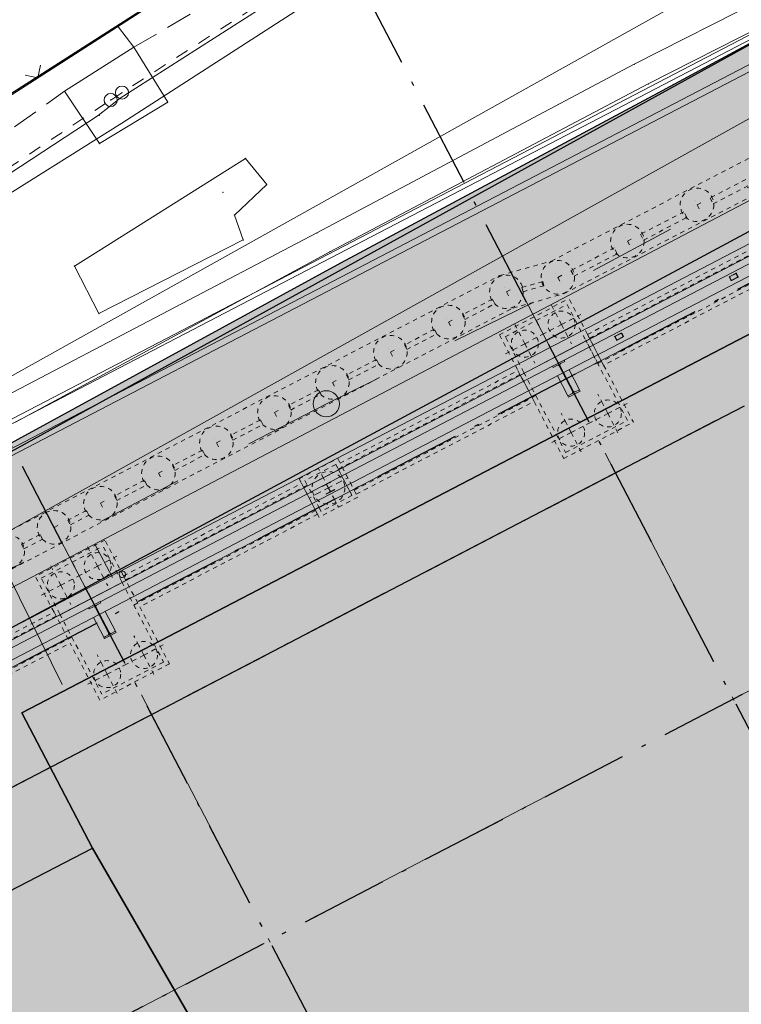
# Model space of a CAD drawing. Header units: metres. Extents: x -535942 to -530626, y -1087729 to -1086275.
# Tile 62 of 247: x -534334 to -534317, y -1086909 to -1086886. Entities that reach past the tile are written whole.
import ezdxf

# ---------------------------------------------------------------- set-up
doc = ezdxf.new("R2010")
doc.units = ezdxf.units.M
for name, pattern in [('A_CARA_07', [7, 5, -2]), ('A_CARA_15', [7.6, 5, -1.3, 0, -1.3]), ('A_CARA_16', [11.4, 6, -1.8, 0, -1.8, 0, -1.8]), ('B_CARA_02', [2, 1, -1]), ('B_CARA_03', [3, 2, -1]), ('C_1', [0.6, 0.3, -0.3]), ('C_2', [0.9, 0.6, -0.3]), ('DASHED2', [0.375, 0.25, -0.125]), ('Čerchovaná 20mm', [3000, 2000, -500, 0, -500])]:
    doc.linetypes.add(name, pattern=pattern)
for name, color, linetype in [('17', 7, 'Continuous'), ('18', 7, 'Continuous'), ('2', 7, 'Continuous'), ('23', 7, 'Continuous'), ('25', 7, 'Continuous'), ('_blok katastr', 7, 'Continuous'), ('_blok SS sítě', 7, 'Continuous'), ('_blok zaměření - nové', 7, 'Continuous'), ('_základy', 7, 'Continuous'), ('AG_srafy SS komunikace', 253, 'Continuous'), ('CA_ZÁKLADY PAŽENÍ', 10, 'A_CARA_07'), ('RP_kom_odvodnění', 160, 'Continuous')]:
    doc.layers.add(name, color=color, linetype=linetype)
for name, color, linetype, lineweight in [('AG budovy tence', 240, 'Continuous', 18), ('AG budovy tluste', 240, 'Continuous', 50), ('AG kanal destova', 24, 'G_POTR_626_PN', 35), ('AG plyn', 251, 'G_POTR_632_PN', 13), ('AG silno NN', 251, 'G_VED_660_PN', 13), ('AG_SS kanal_déšť', 251, 'G_POTR_626_PN', 13), ('AG_SS osvětlení', 251, 'HP_04_VO', 13), ('CA_NEVHRA', 3, 'A_CARA_07', 9), ('CA_NEVHRA1_červená', 10, 'A_CARA_16', 25), ('CA_OSY', 5, 'A_CARA_15', 18), ('CA_PAŽENÍ', 10, 'Continuous', 25), ('CA_POHHRA25', 7, 'Continuous', 25), ('CA_REZY', 1, 'Continuous', 50), ('CA_ZAKLADY25', 7, 'Continuous', 18), ('Drenážní kanalizace_nova', 5, 'DASHED2', 40), ('RP_kom_popis', 240, 'Continuous', 35), ('RP_kom_srafy_asfalt', 41, 'Continuous', 18), ('RP_komunikace', 240, 'Continuous', 35)]:
    doc.layers.add(name, color=color, linetype=linetype, lineweight=lineweight)
doc.layers.add('AG_Demolice', color=7, linetype='Continuous', lineweight=25, true_color=0xff8000)
doc.layers.add('BT_hranice_budov', color=7, linetype='Continuous', lineweight=30, true_color=0x007f00)
doc.layers.add('AG_revizni oblacek', color=111, linetype='Continuous', plot=False)
doc.layers.add('BT_hranice_parcel', color=7, linetype='Continuous', true_color=0x007f00)
doc.layers.get('17').off()
doc.styles.add('PM-Poznámka', font='ARIALN.TTF', dxfattribs={"width": 0.8})
doc.styles.add('ROMANS', font='romans')
doc.linetypes.add('G_POTR_626_PN', pattern='A,0.5,-1,2,-6.5,[8,hpfmlin.shx,S=1,R=0,X=0,Y=0],-6.5,2,-1,0.5', length=20)
doc.linetypes.add('G_POTR_632_PN', pattern='A,0.5,-1,2,-6.5,[13,hpfmlin.shx,S=1,R=0,X=0,Y=0],-6.5,2,-1,0.5', length=20)
doc.linetypes.add('G_VED_660_PN', pattern='A,0.5,-1,2,-6.5,[28,hpfmlin.shx,S=1,R=0,X=0,Y=0],-6.5,2,-1,0.5', length=20)
doc.linetypes.add('HP_04_VO', pattern='A,0.5,-1,2,-5,[28,hpfmlin.shx,S=1,R=0,X=0,Y=0],-0.8,["VO",ROMANS,S=1.7,R=0,X=2.75,Y=-0.8],-7,2,-1,0.5', length=19.8)
doc.dimstyles.new('RP_Poznámkový', dxfattribs={"dimscale": 0, "dimtxt": 2, "dimasz": 2, "dimexe": 0, "dimexo": 5, "dimgap": 0.5, "dimtad": 1, "dimzin": 1, "dimtxsty": 'PM-Poznámka', "dimblk": 'ARCHTICK', "dimcen": 2.5, "dimclrd": 256, "dimclre": 256, "dimclrt": 256, "dimadec": 5, "dimazin": 0, "dimtm": 1e-09, "dimtfac": 1, "dimtmove": 1, "dimatfit": 3, "dimldrblk": 'CLOSEDBLANK', "dimfxl": 10, "dimfxlon": 1, "dimtfill": 1, "dimlwd": 13, "dimlwe": 13, "dimarcsym": 0})

# ---------------------------------------------------------------- blocks, each defined once
blk = doc.blocks.new('_KATASTR')
at = {"layer": 'BT_hranice_budov', "lineweight": -3}
for points in [[(-534273.16, -1086880.49), (-534281.13, -1086884.61), (-534288.98, -1086888.66), (-534294.48, -1086891.5), (-534292.19, -1086896.86), (-534294.49, -1086898.07), (-534322.75, -1086913), (-534326.38, -1086914.91), (-534331.97, -1086905.23), (-534333.59, -1086902.12), (-534304.47, -1086886.96), (-534300.03, -1086884.65), (-534277.03, -1086872.68)], [(-534365.91, -1086922.81), (-534331.97, -1086905.23)]]:
    blk.add_lwpolyline(points, dxfattribs=at)
at = {"layer": 'BT_hranice_parcel', "lineweight": -3}
for points in [[(-534493.78, -1086969.89), (-534465.8, -1086959.93), (-534429.9, -1086944.73), (-534384.85, -1086920.69), (-534356.67, -1086902.53), (-534277.7, -1086851.96), (-534273.32, -1086849.11), (-534236.73, -1086825.56), (-534052.87, -1086705.47), (-533854.49, -1086591.17)], [(-534198.96, -1086836), (-534210.92, -1086842.13), (-534222.39, -1086848.06), (-534226.92, -1086849.68), (-534229.45, -1086849.17), (-534234.16, -1086847.82), (-534239.74, -1086847.8), (-534244.99, -1086849.4), (-534260.32, -1086856.66), (-534281.87, -1086868.15), (-534295.05, -1086874.75), (-534338.12, -1086898.49), (-534383.25, -1086923.8)], [(-534278.2, -1086870.91), (-534280.81, -1086872.42), (-534283.9, -1086873.33), (-534336.41, -1086901.56), (-534380.73, -1086926.26), (-534387.36, -1086930.06), (-534395.68, -1086937.38), (-534400.23, -1086943.77), (-534402.1, -1086949.28), (-534402.94, -1086954.59), (-534401.71, -1086960.85), (-534397.72, -1086964.65), (-534394.01, -1086965.74), (-534388.06, -1086961.48), (-534382.1, -1086954.4), (-534380.8, -1086952.07), (-534380.09, -1086950.32), (-534377.66, -1086948.55)], [(-534277.03, -1086872.68), (-534300.03, -1086884.65), (-534300.94, -1086882.9), (-534305.36, -1086885.26), (-534304.47, -1086886.96), (-534333.59, -1086902.12), (-534331.97, -1086905.23)], [(-534368.41, -1086957.93), (-534371.79, -1086959.69), (-534374.91, -1086953.76), (-534355.42, -1086943.57), (-534365.91, -1086922.81), (-534331.97, -1086905.23), (-534326.38, -1086914.91), (-534320.56, -1086926.62), (-534319.22, -1086929.31), (-534317.97, -1086931.82), (-534320.07, -1086932.91)]]:
    blk.add_lwpolyline(points, dxfattribs=at)
blk = doc.blocks.new('kanalizace SS')
at = {"layer": 'AG_SS kanal_déšť', "ltscale": 0.7}
blk.add_line((-534336.78, -1086899.57), (-534309.85, -1086884.55), dxfattribs=at)
blk = doc.blocks.new('ss plyn')
at = {"layer": 'AG plyn', "color": 251, "lineweight": 15, "ltscale": 0.5}
for p, q in [((-534318.48, -1086879.813), (-534331.336, -1086888.015)), ((-534331.336, -1086888.015), (-534331.838, -1086888.417)), ((-534331.838, -1086888.417), (-534345.296, -1086897.221))]:
    blk.add_line(p, q, dxfattribs=at)
blk = doc.blocks.new('SS nízké napětí')
at = {"layer": 'AG silno NN', "ltscale": 0.7}
for p, q in [((-534331.2978, -1086888.58951), (-534290.8331, -1086862.49948)), ((-534345.02561, -1086897.21431), (-534331.2978, -1086888.58951)), ((-534332.66339, -1086901.4728), (-534337.74843, -1086891.15898))]:
    blk.add_line(p, q, dxfattribs=at)
blk = doc.blocks.new('ss_vo')
at = {"layer": 'AG_SS osvětlení', "ltscale": 0.7}
blk.add_line((-534344.883, -1086900.5787), (-534317.8484, -1086885.4622), dxfattribs=at)
blk = doc.blocks.new('Z212')
at = {"color": 0, "lineweight": -2}
for p, q in [((-0.21, 0.21), (0, 0)), ((0, 0), (0.21, 0.21))]:
    blk.add_line(p, q, dxfattribs=at)
blk = doc.blocks.new('Z15')
at = {"layer": '23', "color": 0, "lineweight": -2}
blk.add_circle((0, 0), 0.15, dxfattribs=at)
blk = doc.blocks.new('Zaměření - zekan')
at = {"layer": 'AG_srafy SS komunikace', "transparency": 33554516}
h = blk.add_hatch(color=256, dxfattribs=at)
h.dxf.hatch_style = 1
h.paths.add_polyline_path([(-534240.26, -1086848.01), (-534242.39, -1086848.54), (-534243.974, -1086849.136), (-534248.67, -1086851.22), (-534254.11, -1086853.75), (-534260.09, -1086856.64), (-534264.42, -1086858.86), (-534270.39, -1086862.11), (-534275.64, -1086864.95), (-534281.45, -1086868.07), (-534281.659, -1086868.183), (-534285.72, -1086869.95), (-534292.582, -1086873.477), (-534300.99, -1086878.21), (-534304.7, -1086880.03), (-534311.17, -1086883.6), (-534311.21, -1086883.69), (-534319, -1086887.9), (-534326.28, -1086891.8), (-534333.68, -1086895.85), (-534341.033, -1086899.872), (-534342.39, -1086900.59), (-534348.52, -1086904), (-534357.39, -1086909.18), (-534363.51, -1086912.76), (-534368.15, -1086915.35), (-534368.58, -1086915.38), (-534371.67, -1086917.17), (-534371.6, -1086917.36), (-534374.61, -1086918.91), (-534375.85, -1086919.55), (-534383.298, -1086923.67), (-534387.62, -1086926.167), (-534390.99, -1086928.47), (-534395.26, -1086932.19), (-534398.39, -1086935.37), (-534401.04, -1086938.71), (-534403.34, -1086942.64), (-534405.25, -1086947.26), (-534406.47, -1086948.88), (-534407.31, -1086949.26), (-534408.77, -1086950.15), (-534411.9, -1086951.42), (-534412.44, -1086951.7), (-534411.572, -1086955.25), (-534406.31, -1086953.97), (-534406.43, -1086955.99), (-534406.92, -1086958.84), (-534407.82, -1086961.82), (-534408.73, -1086963.55), (-534410.13, -1086965.71), (-534411.33, -1086966.62), (-534411.44, -1086966.66), (-534412.09, -1086967.39), (-534412.79, -1086968.05), (-534413.62, -1086968.71), (-534414.49, -1086969.26), (-534416.26, -1086969.93), (-534415.54, -1086973.73), (-534414.56, -1086973.85), (-534413.62, -1086974.05), (-534405.67, -1086972.87), (-534403.64, -1086972.67), (-534402.63, -1086972.81), (-534401.62, -1086973.13), (-534400.5, -1086973.63), (-534397.57, -1086975.25), (-534395.92, -1086976.46), (-534395, -1086977.42), (-534392.36, -1086981.04), (-534391.77, -1086982.25), (-534391.1, -1086982), (-534390.78, -1086982.85), (-534391.39, -1086983.1), (-534390.58, -1086985.29), (-534390.25, -1086986.4), (-534390.1, -1086987.69), (-534390.06, -1086988.65), (-534390.2, -1086989.8), (-534390.5, -1086990.92), (-534391.16, -1086992.45), (-534391.4, -1086992.91), (-534381.94, -1086987.31), (-534382.24, -1086986.32), (-534382.32, -1086985.31), (-534382.16, -1086984.27), (-534381.82, -1086983.34), (-534381.32, -1086982.44), (-534380.71, -1086981.63), (-534379.98, -1086980.93), (-534379.21, -1086980.3), (-534378.39, -1086979.72), (-534377.467, -1086979.211), (-534373.711, -1086977.112), (-534372.583, -1086976.508), (-534371.89, -1086976.12), (-534371.16, -1086975.66), (-534367.03, -1086973.76), (-534365.62, -1086973.12), (-534362.45, -1086971.42), (-534362.565, -1086971.198), (-534357.153, -1086968.396), (-534349.974, -1086964.676), (-534344.031, -1086961.597), (-534335.38, -1086957.063), (-534329.65, -1086954.06), (-534329.53, -1086954.31), (-534329, -1086954.29), (-534328.53, -1086954.37), (-534328.09, -1086954.52), (-534327.64, -1086954.75), (-534327.21, -1086955.13), (-534326.4, -1086956.7), (-534323.4, -1086955.17), (-534324.27, -1086953.55), (-534324.32, -1086953.03), (-534324.26, -1086952.54), (-534324.13, -1086952.05), (-534323.82, -1086951.55), (-534323.49, -1086951.1), (-534311.67, -1086944.94), (-534305.34, -1086941.6), (-534300.39, -1086939.07), (-534294.798, -1086936.104), (-534294.97, -1086935.8), (-534290.77, -1086933.636), (-534286.14, -1086931.26), (-534286.02, -1086931.42), (-534285.95, -1086931.48), (-534281.89, -1086929.385), (-534271.3, -1086923.94), (-534268.39, -1086922.44), (-534266.57, -1086921.49), (-534263.17, -1086919.71), (-534259.895, -1086918.003), (-534258.72, -1086917.39), (-534257.63, -1086916.91), (-534256.65, -1086916.73), (-534255.56, -1086916.71), (-534254.93, -1086916.98), (-534253.92, -1086917.86), (-534252.78, -1086919.28), (-534251.69, -1086920.86), (-534249.08, -1086925.78), (-534247.53, -1086928.67), (-534240.07, -1086924.81), (-534241.74, -1086921.65), (-534244.189, -1086916.906), (-534244.46, -1086916.38), (-534245.17, -1086914.8), (-534245.34, -1086913.82), (-534245.4, -1086912.79), (-534245.16, -1086911.8), (-534244.75, -1086910.85), (-534244.21, -1086909.95), (-534243.65, -1086909.23), (-534242.81, -1086908.49), (-534241.96, -1086907.93), (-534238.92, -1086906.61), (-534233.75, -1086904.35), (-534231.72, -1086903.63), (-534231.12, -1086903.38), (-534222.86, -1086899.98), (-534221.64, -1086899.45), (-534215.26, -1086896.83), (-534209.18, -1086894.35), (-534207.62, -1086893.82), (-534206.23, -1086893.48), (-534204.6, -1086893.25), (-534203.26, -1086893.19), (-534201.71, -1086893.25), (-534200.38, -1086893.427), (-534199.2, -1086893.7), (-534197.72, -1086894.19), (-534196.37, -1086894.9), (-534195.14, -1086895.82), (-534194.07, -1086896.96), (-534193.35, -1086897.92), (-534192.6, -1086899.44), (-534189.28, -1086891.78), (-534190.21, -1086891.25), (-534190.71, -1086890.67), (-534191, -1086890.06), (-534191.12, -1086889.29), (-534191.03, -1086888.49), (-534190.77, -1086887.8), (-534190.37, -1086887.08), (-534189.77, -1086886.62), (-534189.02, -1086886.35), (-534188.25, -1086886.41), (-534187.49, -1086886.8), (-534187, -1086887.35), (-534186.63, -1086888.11), (-534186.43, -1086889.03), (-534186.44, -1086889.87), (-534176.56, -1086889.35), (-534177.65, -1086886.35), (-534179.05, -1086882.57), (-534179.03, -1086882.09), (-534178.78, -1086881.7), (-534177.003, -1086880.974), (-534171.47, -1086878.73), (-534168.599, -1086877.516), (-534164.678, -1086875.911), (-534163.53, -1086875.46), (-534162.56, -1086875.05), (-534161.21, -1086874.87), (-534158.44, -1086876.72), (-534157.24, -1086876.86), (-534152.2, -1086873.32), (-534150.4, -1086872.02), (-534148.76, -1086870.34), (-534147.72, -1086869.64), (-534147.78, -1086868.94), (-534147.38, -1086868.62), (-534145.94, -1086867.86), (-534144.5, -1086867.1), (-534142.98, -1086868.83), (-534139.47, -1086866.78), (-534139.23, -1086867.11), (-534139.46, -1086867.68), (-534138.99, -1086868.33), (-534117.868, -1086863.128), (-534113.56, -1086852.87), (-534114.37, -1086851.52), (-534114.78, -1086850.57), (-534115.01, -1086849.57), (-534115.14, -1086848.49), (-534115.1, -1086846.51), (-534114.61, -1086844.2), (-534114.35, -1086844.04), (-534113.74, -1086841.96), (-534113.25, -1086840.97), (-534112.53, -1086839.04), (-534112.01, -1086837.76), (-534111.58, -1086837.05), (-534111.22, -1086836.67), (-534110.4, -1086836), (-534109.57, -1086835.59), (-534107.574, -1086834.453), (-534105.261, -1086833.135), (-534102.914, -1086831.772), (-534099.15, -1086829.58), (-534093.838, -1086826.49), (-534089.789, -1086824.133), (-534088.77, -1086823.54), (-534084.12, -1086821.01), (-534085.871, -1086817.863), (-534090.54, -1086820.46), (-534093.59, -1086822.14), (-534094.49, -1086822.57), (-534095.48, -1086822.88), (-534096.44, -1086822.95), (-534097.57, -1086822.86), (-534098.46, -1086822.57), (-534101.43, -1086820.53), (-534103.51, -1086818.2), (-534105.97, -1086814.25), (-534107.99, -1086810.23), (-534109.55, -1086807.26), (-534111.07, -1086804.41), (-534111.9, -1086802.88), (-534116.5, -1086794.06), (-534117.17, -1086792.06), (-534117.42, -1086790.69), (-534117.39, -1086789.25), (-534117.19, -1086787.5), (-534116.66, -1086785.76), (-534115.86, -1086784.28), (-534114.92, -1086782.83), (-534113.95, -1086781.82), (-534112.79, -1086780.91), (-534108.66, -1086778.44), (-534110.505, -1086775.354), (-534114.85, -1086777.87), (-534116.37, -1086778.45), (-534117.72, -1086778.78), (-534118.78, -1086778.9), (-534119.79, -1086778.87), (-534120.72, -1086778.71), (-534122.33, -1086778.24), (-534123.61, -1086777.53), (-534124.14, -1086776.51), (-534124.5, -1086775.53), (-534124.78, -1086773.93), (-534124.92, -1086772.42), (-534124.95, -1086770.88), (-534124.84, -1086769.37), (-534124.65, -1086767.87), (-534124.34, -1086766.41), (-534123.95, -1086764.94), (-534123.48, -1086763.55), (-534122.531, -1086761.319), (-534122.48, -1086761.2), (-534121.67, -1086759.91), (-534120.71, -1086758.7), (-534119.94, -1086758), (-534115.095, -1086754.803), (-534112.489, -1086753.118), (-534108.92, -1086750.81), (-534112.62, -1086746.13), (-534115.807, -1086748.182), (-534119.268, -1086750.409), (-534123.55, -1086753.29), (-534125.75, -1086754.94), (-534127.24, -1086756.26), (-534128.21, -1086757.38), (-534129.07, -1086758.68), (-534129.99, -1086760.43), (-534130.79, -1086762.3), (-534131.77, -1086765.256), (-534132.17, -1086766.67), (-534132.754, -1086769.154), (-534133.08, -1086770.92), (-534132.94, -1086773.13), (-534131.84, -1086777.78), (-534132.14, -1086777.97), (-534130.89, -1086781.58), (-534129.44, -1086783.59), (-534126.631, -1086788.645), (-534124.24, -1086793.34), (-534123.65, -1086795.82), (-534123.48, -1086797.42), (-534123.973, -1086799.534), (-534124.97, -1086801.52), (-534126.17, -1086803.45), (-534127.54, -1086804.78), (-534127.92, -1086804.75), (-534132.58, -1086807.28), (-534139.56, -1086810.01), (-534146.11, -1086812.58), (-534152.72, -1086815.14), (-534159.36, -1086817.74), (-534166.12, -1086820.4), (-534174.33, -1086823.85), (-534182.75, -1086826.87), (-534190.84, -1086831.94), (-534200.46, -1086836.84), (-534206.25, -1086839.79), (-534206.69, -1086840.05), (-534208.746, -1086841.112), (-534210.685, -1086842.126), (-534215.801, -1086844.801), (-534222.31, -1086848.04), (-534225.67, -1086849.34), (-534227.09, -1086849.34), (-534228.34, -1086849.44), (-534229.373, -1086849.268), (-534230.35, -1086849.04), (-534234.18, -1086847.95), (-534236.16, -1086847.74), (-534238.29, -1086847.76)])
h.paths.add_polyline_path([(-534391.83, -1086964.99), (-534388.99, -1086967.75), (-534389.32, -1086968.65), (-534389.03, -1086969.71), (-534388.91, -1086968.78), (-534388.57, -1086967.76), (-534388.06, -1086966.84), (-534386.87, -1086965.26), (-534384.26, -1086962.14), (-534380.15, -1086957.28), (-534377.72, -1086954.43), (-534375.258, -1086953.139), (-534377.42, -1086949), (-534378.23, -1086949.37), (-534378.17, -1086949.49), (-534379.06, -1086949.91), (-534380.6, -1086951.93), (-534380.7, -1086951.86), (-534381.58, -1086953.7), (-534381.483, -1086953.784), (-534383.82, -1086956.48), (-534386.678, -1086959.782), (-534387.92, -1086961.27), (-534389.99, -1086963.67), (-534390.75, -1086964.34), (-534391.55, -1086964.89)], flags=16)
at = {"layer": '18', "color": 252, "lineweight": 15}
for p in [(-534331.37, -1086886.39), (-534331.02, -1086886.85), (-534319.54, -1086887.24), (-534319.22, -1086887.69), (-534332.61, -1086887.86), (-534331.29, -1086887.89), (-534319, -1086887.9), (-534331.55, -1086888.06), (-534330.24, -1086888.11), (-534331.81, -1086888.41), (-534331.81, -1086889.06), (-534328.46, -1086889.4), (-534328.97, -1086890.18), (-534327.97, -1086890), (-534328.71, -1086890.7), (-534326.82, -1086891.11), (-534328.51, -1086891.27), (-534326.52, -1086891.54), (-534332.38, -1086891.87), (-534326.28, -1086891.8), (-534331.82, -1086892.96)]:
    blk.add_point(p, dxfattribs=at)
at = {"layer": '2', "color": 251, "linetype": 'C_1', "lineweight": 15}
for p, q in [((-534331.55, -1086888.06), (-534318.04, -1086879.35)), ((-534336.91, -1086891.63), (-534331.55, -1086888.06))]:
    blk.add_line(p, q, dxfattribs=at)
at = {"layer": '2', "color": 251, "lineweight": 15}
for p, q in [((-534319.54, -1086887.24), (-534311.47, -1086883.11)), ((-534311.17, -1086883.6), (-534319.22, -1086887.69)), ((-534319, -1086887.9), (-534311.21, -1086883.69)), ((-534326.82, -1086891.11), (-534319.54, -1086887.24)), ((-534319.22, -1086887.69), (-534326.52, -1086891.54)), ((-534326.28, -1086891.8), (-534319, -1086887.9)), ((-534328.46, -1086889.4), (-534332.38, -1086891.87)), ((-534333.93, -1086894.84), (-534326.82, -1086891.11)), ((-534326.52, -1086891.54), (-534333.73, -1086895.45)), ((-534333.68, -1086895.85), (-534326.28, -1086891.8))]:
    blk.add_line(p, q, dxfattribs=at)
at = {"layer": '23', "color": 252, "lineweight": 15}
for p, q in [((-534337.01, -1086889.99), (-534322.58, -1086880.71)), ((-534331.02, -1086886.85), (-534332.61, -1086887.86)), ((-534330.24, -1086888.11), (-534331.02, -1086886.85)), ((-534332.61, -1086887.86), (-534331.81, -1086889.06)), ((-534331.81, -1086889.06), (-534330.24, -1086888.11)), ((-534327.97, -1086890), (-534328.46, -1086889.4)), ((-534328.71, -1086890.7), (-534327.97, -1086890)), ((-534328.51, -1086891.27), (-534328.71, -1086890.7)), ((-534331.82, -1086892.96), (-534328.51, -1086891.27)), ((-534332.38, -1086891.87), (-534331.82, -1086892.96))]:
    blk.add_line(p, q, dxfattribs=at)
at = {"layer": '25', "color": 252, "linetype": 'C_2', "lineweight": 15}
for p, q in [((-534331.02, -1086886.85), (-534322.31, -1086881.73)), ((-534331.02, -1086886.85), (-534331.37, -1086886.39)), ((-534337.43, -1086891.28), (-534332.61, -1086887.86))]:
    blk.add_line(p, q, dxfattribs=at)
at = {"layer": 'AG_revizni oblacek'}
blk.add_lwpolyline([(-534285.72, -1086869.95), (-534292.582, -1086873.477), (-534300.99, -1086878.21), (-534304.7, -1086880.03), (-534311.17, -1086883.6), (-534311.21, -1086883.69), (-534319, -1086887.9), (-534326.28, -1086891.8), (-534333.68, -1086895.85), (-534341.033, -1086899.872), (-534342.39, -1086900.59), (-534348.52, -1086904), (-534357.39, -1086909.18)], dxfattribs=at)
at = {"layer": '17', "color": 251, "lineweight": 15}
for p in [(-534331.55, -1086888.06), (-534331.29, -1086887.89)]:
    blk.add_blockref('Z15', p, dxfattribs=at)
at = {"layer": '23', "color": 252, "lineweight": 15, "rotation": 32.7}
blk.add_blockref('Z212', (-534333.22, -1086887.55), dxfattribs=at)
blk = doc.blocks.new('_ARCHTICK')
at = {"color": 0, "linetype": 'ByBlock', "const_width": 0.15}
blk.add_lwpolyline([(-0.5, -0.5), (0.5, 0.5)], dxfattribs=at)
blk = doc.blocks.new('*D80')
at = {"layer": 'AG_revizni oblacek', "linetype": 'Continuous', "lineweight": 13, "transparency": 16777216}
blk.add_arc((-534367.33, -1086974.04), 37.062, 0, 27.5135, dxfattribs=at)
at = {"layer": 'Defpoints', "color": 0, "transparency": 16777216}
for p in [(-534209.374, -1086891.766), (-534367.33, -1086974.04), (-534367.33, -1086974.04), (-534334.536, -1086974.04)]:
    blk.add_point(p, dxfattribs=at)
at = {"layer": 'AG_revizni oblacek', "lineweight": 13, "transparency": 16777216, "xscale": 2, "yscale": 2, "zscale": 2}
for p, rotation in [((-534334.46, -1086956.919), 117.5134533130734), ((-534330.268, -1086974.04), 270.0000000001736)]:
    blk.add_blockref('_ARCHTICK', p, dxfattribs=dict(at, rotation=rotation))
at = {"layer": 'AG_revizni oblacek', "lineweight": -3, "transparency": 16777216, "insert": (-534329.678, -1086964.822), "char_height": 2, "attachment_point": 5, "rotation": 283.7567, "style": 'PM-Poznámka', "bg_fill": 3, "box_fill_scale": 1.1, "bg_fill_color": 256, "bg_fill_true_color": 13158600, "bg_fill_transparency": 0}
blk.add_mtext('27,51345°', dxfattribs=at)
at = {"layer": 'Defpoints', "color": 0, "transparency": 16777216}
blk.add_point((-534330.742, -1086968.133), dxfattribs=at)
blk = doc.blocks.new('_ClosedBlank')
at = {"color": 0, "linetype": 'ByBlock', "lineweight": -2}
for p, q in [((-1, 0.167), (0, 0)), ((-1, 0.167), (-1, -0.167)), ((0, 0), (-1, -0.167))]:
    blk.add_line(p, q, dxfattribs=at)
blk = doc.blocks.new('půdorys nový')
at = {"color": 251, "lineweight": 15}
for p, q in [((90.047, 62.106), (89.747, 62.106)), ((89.747, 62.106), (89.747, 62.073)), ((89.747, 62.073), (89.858, 62.073)), ((89.888, 62.043), (89.888, 61.369)), ((89.906, 61.369), (89.906, 62.043)), ((89.936, 62.073), (90.047, 62.073)), ((90.047, 62.073), (90.047, 62.106)), ((96.007, 62.106), (95.787, 62.106)), ((95.787, 62.106), (95.787, 62.095)), ((95.787, 62.095), (95.875, 62.095)), ((95.893, 62.077), (95.893, 61.925)), ((95.9, 61.925), (95.9, 62.077)), ((95.918, 62.095), (96.007, 62.095)), ((96.007, 62.095), (96.007, 62.106)), ((102.047, 62.106), (101.747, 62.106)), ((101.747, 62.106), (101.747, 62.073)), ((101.747, 62.073), (101.858, 62.073)), ((101.888, 62.043), (101.888, 61.369)), ((101.906, 61.369), (101.906, 62.043)), ((101.936, 62.073), (102.047, 62.073)), ((102.047, 62.073), (102.047, 62.106)), ((103.342, 62.051), (103.313, 62.051)), ((103.313, 61.951), (103.342, 61.951)), ((103.324, 62.041), (103.324, 61.961)), ((103.333, 61.961), (103.333, 62.041)), ((103.487, 62.051), (103.342, 62.051)), ((103.342, 62.046), (103.487, 62.046)), ((103.487, 61.956), (103.342, 61.956)), ((103.342, 61.951), (103.487, 61.951)), ((103.496, 62.041), (103.496, 61.961)), ((103.506, 61.961), (103.506, 62.041)), ((106.288, 62.041), (106.288, 61.961)), ((106.297, 61.961), (106.297, 62.041)), ((106.452, 62.051), (106.306, 62.051)), ((106.306, 62.046), (106.452, 62.046)), ((106.452, 61.956), (106.306, 61.956)), ((106.306, 61.951), (106.452, 61.951)), ((106.481, 62.051), (106.452, 62.051)), ((106.452, 61.951), (106.481, 61.951)), ((106.461, 62.041), (106.461, 61.961)), ((106.47, 61.961), (106.47, 62.041)), ((89.748, 61.34), (89.748, 61.856)), ((90.046, 61.856), (90.046, 61.34)), ((95.875, 61.907), (95.787, 61.907)), ((95.787, 61.907), (95.787, 61.896)), ((95.787, 61.896), (96.007, 61.896)), ((96.007, 61.907), (95.918, 61.907)), ((96.007, 61.896), (96.007, 61.907)), ((101.748, 61.34), (101.748, 61.856)), ((102.046, 61.856), (102.046, 61.34)), ((89.858, 61.339), (89.747, 61.339)), ((89.747, 61.339), (89.747, 61.306)), ((89.747, 61.306), (90.047, 61.306)), ((89.858, 61.34), (89.748, 61.34)), ((89.888, 61.37), (89.858, 61.34)), ((89.936, 61.34), (89.906, 61.37)), ((90.046, 61.34), (89.936, 61.34)), ((90.047, 61.339), (89.936, 61.339)), ((90.047, 61.306), (90.047, 61.339)), ((101.858, 61.339), (101.747, 61.339)), ((101.747, 61.339), (101.747, 61.306)), ((101.747, 61.306), (102.047, 61.306)), ((101.858, 61.34), (101.748, 61.34)), ((101.888, 61.37), (101.858, 61.34)), ((101.936, 61.34), (101.906, 61.37)), ((102.046, 61.34), (101.936, 61.34)), ((102.047, 61.339), (101.936, 61.339)), ((102.047, 61.306), (102.047, 61.339))]:
    blk.add_line(p, q, dxfattribs=at)
at = {"color": 251, "lineweight": 15, "flags": 128}
for points in [[(103.342, 62.051), (103.339, 62.051), (103.336, 62.051), (103.333, 62.05), (103.33, 62.049), (103.328, 62.048), (103.326, 62.046), (103.325, 62.045), (103.324, 62.043), (103.324, 62.041)], [(103.324, 61.961), (103.324, 61.96), (103.325, 61.958), (103.326, 61.956), (103.328, 61.955), (103.33, 61.954), (103.333, 61.953), (103.336, 61.952), (103.339, 61.952), (103.342, 61.951)], [(103.333, 62.041), (103.333, 62.042), (103.333, 62.043), (103.334, 62.044), (103.335, 62.045), (103.336, 62.045), (103.337, 62.046), (103.339, 62.046), (103.34, 62.046), (103.342, 62.046)], [(103.342, 61.956), (103.34, 61.957), (103.339, 61.957), (103.337, 61.957), (103.336, 61.958), (103.335, 61.958), (103.334, 61.959), (103.333, 61.96), (103.333, 61.961), (103.333, 61.961)], [(103.506, 62.041), (103.505, 62.043), (103.504, 62.045), (103.503, 62.046), (103.501, 62.048), (103.499, 62.049), (103.496, 62.05), (103.494, 62.051), (103.49, 62.051), (103.487, 62.051)], [(103.487, 62.046), (103.489, 62.046), (103.49, 62.046), (103.492, 62.046), (103.493, 62.045), (103.494, 62.045), (103.495, 62.044), (103.496, 62.043), (103.496, 62.042), (103.496, 62.041)], [(103.496, 61.961), (103.496, 61.961), (103.496, 61.96), (103.495, 61.959), (103.494, 61.958), (103.493, 61.958), (103.492, 61.957), (103.49, 61.957), (103.489, 61.957), (103.487, 61.956)], [(103.487, 61.951), (103.49, 61.952), (103.494, 61.952), (103.496, 61.953), (103.499, 61.954), (103.501, 61.955), (103.503, 61.956), (103.504, 61.958), (103.505, 61.96), (103.506, 61.961)], [(106.306, 62.051), (106.303, 62.051), (106.3, 62.051), (106.297, 62.05), (106.295, 62.049), (106.292, 62.048), (106.291, 62.046), (106.289, 62.045), (106.288, 62.043), (106.288, 62.041)], [(106.288, 61.961), (106.288, 61.96), (106.289, 61.958), (106.291, 61.956), (106.292, 61.955), (106.295, 61.954), (106.297, 61.953), (106.3, 61.952), (106.303, 61.952), (106.306, 61.951)], [(106.297, 62.041), (106.297, 62.042), (106.298, 62.043), (106.298, 62.044), (106.299, 62.045), (106.3, 62.045), (106.302, 62.046), (106.303, 62.046), (106.305, 62.046), (106.306, 62.046)], [(106.306, 61.956), (106.305, 61.957), (106.303, 61.957), (106.302, 61.957), (106.3, 61.958), (106.299, 61.958), (106.298, 61.959), (106.298, 61.96), (106.297, 61.961), (106.297, 61.961)], [(106.47, 62.041), (106.47, 62.043), (106.469, 62.045), (106.467, 62.046), (106.466, 62.048), (106.463, 62.049), (106.461, 62.05), (106.458, 62.051), (106.455, 62.051), (106.452, 62.051)], [(106.452, 62.046), (106.453, 62.046), (106.455, 62.046), (106.456, 62.046), (106.458, 62.045), (106.459, 62.045), (106.46, 62.044), (106.46, 62.043), (106.461, 62.042), (106.461, 62.041)], [(106.461, 61.961), (106.461, 61.961), (106.46, 61.96), (106.46, 61.959), (106.459, 61.958), (106.458, 61.958), (106.456, 61.957), (106.455, 61.957), (106.453, 61.957), (106.452, 61.956)], [(106.452, 61.951), (106.455, 61.952), (106.458, 61.952), (106.461, 61.953), (106.463, 61.954), (106.466, 61.955), (106.467, 61.956), (106.469, 61.958), (106.47, 61.96), (106.47, 61.961)]]:
    blk.add_lwpolyline(points, dxfattribs=at)
at = {"color": 251, "lineweight": 15}
for centre, radius, start, end in [((89.858, 62.043), 0.03, 0, 90), ((89.936, 62.043), 0.03, 90, 180), ((95.875, 62.077), 0.018, 0, 90), ((95.875, 61.925), 0.018, 270, 0), ((95.918, 62.077), 0.018, 90, 180), ((95.918, 61.925), 0.018, 180, 270), ((101.858, 62.043), 0.03, 0, 90), ((101.936, 62.043), 0.03, 90, 180), ((89.858, 61.369), 0.03, 270, 0), ((89.936, 61.369), 0.03, 180, 270), ((101.858, 61.369), 0.03, 270, 0), ((101.936, 61.369), 0.03, 180, 270)]:
    blk.add_arc(centre, radius, start, end, dxfattribs=at)
at = {"layer": 'CA_OSY', "color": 251, "lineweight": 15}
for p, q in [((89.896, 16.271), (89.897, 64.266)), ((101.897, 16.274), (101.897, 64.266)), ((23.167, 61.706), (318.349, 61.706)), ((23.167, 59.266), (318.349, 59.266)), ((23.167, 53.418), (316.818, 53.418))]:
    blk.add_line(p, q, dxfattribs=at)
at = {"layer": 'CA_POHHRA25', "color": 251, "lineweight": 15}
for p, q in [((89.747, 62.105), (84.007, 62.105)), ((95.787, 62.105), (90.047, 62.105)), ((101.747, 62.105), (96.007, 62.105)), ((107.787, 62.105), (102.047, 62.105))]:
    blk.add_line(p, q, dxfattribs=at)
at = {"layer": 'CA_REZY', "color": 251, "lineweight": 15}
for p, q in [((89.397, 62.265), (78.398, 62.265)), ((90.397, 62.265), (89.397, 62.265)), ((101.397, 62.265), (90.397, 62.265)), ((102.397, 62.265), (101.397, 62.265)), ((113.147, 62.265), (102.397, 62.265)), ((77.906, 61.855), (89.888, 61.855)), ((89.906, 61.855), (101.397, 61.855)), ((101.397, 61.855), (113.888, 61.855))]:
    blk.add_line(p, q, dxfattribs=at)
for start, end in [(0, 180), (180, 270), (270, 0)]:
    blk.add_arc((90.787, 62.426), 0.075, start, end, dxfattribs=at)
blk = doc.blocks.new('A$Cfe14903b')
at = {"layer": 'CA_OSY', "color": 0, "ltscale": 0.25}
for p, q in [((100, 0), (-100, 0)), ((0, -100), (0, 100))]:
    blk.add_line(p, q, dxfattribs=at)
at = {"layer": 'CA_ZÁKLADY PAŽENÍ', "color": 0, "lineweight": -2, "ltscale": 0.5}
blk.add_circle((0, 0), 385, dxfattribs=at)
blk = doc.blocks.new('A$Ca459e306')
at = {"layer": 'AG_revizni oblacek', "ltscale": 0.5}
blk.add_line((-3065, 0), (75670, 0), dxfattribs=at)
at = {"layer": 'CA_NEVHRA1_červená', "color": 251, "linetype": 'B_CARA_03', "lineweight": 13, "ltscale": 0.7}
for p, q in [((35585, 5240), (72831, 5240)), ((72831, 5240), (74031, 4990)), ((74031, 4990), (173490, 4990)), ((36195, 4440), (72749, 4440)), ((72749, 4440), (73949, 4190)), ((73949, 4190), (173490, 4190))]:
    blk.add_line(p, q, dxfattribs=at)
at = {"layer": 'CA_ZÁKLADY PAŽENÍ', "color": 251, "linetype": 'B_CARA_03', "lineweight": 13, "ltscale": 0.5}
for points in [[(60250, 4840), (60250, 4720), (60730, 4720), (60730, 4840)], [(61450, 4840), (61450, 4720), (61930, 4720), (61930, 4840)], [(62650, 4840), (62650, 4720), (63430, 4720), (63430, 4840)], [(64150, 4840), (64150, 4720), (64930, 4720), (64930, 4840)], [(65650, 4840), (65650, 4720), (66430, 4720), (66430, 4840)], [(67150, 4840), (67150, 4720), (67930, 4720), (67930, 4840)], [(68650, 4840), (68650, 4720), (69430, 4720), (69430, 4840)], [(70150, 4840), (70150, 4720), (70930, 4720), (70930, 4840)], [(71650, 4840), (71650, 4720), (72430, 4720), (72430, 4840)], [(73618, 4565), (73639, 4663), (73149, 4765), (73129, 4667)], [(74330, 4590), (74330, 4440), (75450, 4440), (75450, 4590)], [(76130, 4590), (76130, 4440), (77250, 4440), (77250, 4590)], [(77930, 4590), (77930, 4440), (79050, 4440), (79050, 4590)]]:
    blk.add_lwpolyline(points, close=True, dxfattribs=at)
at = {"layer": 'CA_PAŽENÍ', "color": 251, "lineweight": 13}
for p in [(59890, 4840), (61090, 4840), (62290, 4840), (63790, 4840), (65290, 4840), (66790, 4840), (68290, 4840), (69790, 4840), (71290, 4840), (72790, 4840), (73990, 4590), (75790, 4590), (77590, 4590)]:
    blk.add_blockref('A$Cfe14903b', p, dxfattribs=at)
blk = doc.blocks.new('přeložka náhon')
at = {"layer": 'AG kanal destova', "color": 251, "lineweight": 13, "ltscale": 0.7}
for points in [[(-534354.621, -1086910.166), (-534315.334, -1086889.547)], [(-534331.511, -1086899.017), (-534331.914, -1086898.249)]]:
    blk.add_lwpolyline(points, dxfattribs=at)
at = {"layer": 'Drenážní kanalizace_nova', "color": 251, "linetype": 'ByBlock', "lineweight": 13, "ltscale": 10}
blk.add_circle((-534326.603, -1086895.031), 0.3, dxfattribs=at)
at = {"layer": 'RP_kom_odvodnění', "color": 251, "linetype": 'B_CARA_02', "lineweight": 13, "ltscale": 2}
blk.add_lwpolyline([(-534234.802, -1086847.92), (-534235.522, -1086847.919), (-534270.247, -1086865.794), (-534280.316, -1086871.072), (-534283.332, -1086872.627), (-534283.857, -1086872.912), (-534285.145, -1086873.58), (-534312.239, -1086887.616), (-534315.185, -1086889.132), (-534321.855, -1086892.71), (-534326.603, -1086895.031), (-534330.006, -1086896.796), (-534355.003, -1086910.03), (-534383.949, -1086927.962), (-534385.847, -1086929.193)], dxfattribs=at)
blk = doc.blocks.new('pilota 600 mm - D_620mm-1424623-ZÁKLADY HALY _ DPS')
at = {"layer": 'CA_NEVHRA', "color": 0, "lineweight": -2}
for p, q in [((0, 0), (0, 500)), ((0, 0), (-500, 0)), ((0, 0), (0, -250)), ((0, 0), (500, 0)), ((0, -250), (0, -500))]:
    blk.add_line(p, q, dxfattribs=at)
blk = doc.blocks.new('A$Cf8a33a96')
at = {"layer": 'AG_revizni oblacek', "linetype": 'Čerchovaná 20mm'}
for p, q in [((61090, -9246), (61090, 67435)), ((73090, -9246), (73090, 67435)), ((-6174, 41480), (290263, 41480)), ((-6174, 39040), (290263, 39040)), ((-6174, 33190), (290263, 33190))]:
    blk.add_line(p, q, dxfattribs=at)
at = {"layer": 'CA_NEVHRA', "color": 252, "lineweight": 13}
for p, q in [((61565, 42630), (61565, 43130)), ((73565, 42630), (73565, 43130)), ((61565, 42630), (61065, 42630)), ((61565, 42630), (61565, 42380)), ((61565, 42630), (62065, 42630)), ((73565, 42630), (73065, 42630)), ((73565, 42630), (73565, 42380)), ((73565, 42630), (74065, 42630)), ((61565, 42380), (61565, 42130)), ((67090, 42025), (67090, 42275)), ((73565, 42380), (73565, 42130)), ((67090, 41775), (67090, 42025)), ((66840, 41775), (66590, 41775)), ((67090, 41775), (66840, 41775)), ((67090, 41775), (67090, 41525)), ((67090, 41775), (67340, 41775)), ((67340, 41775), (67590, 41775)), ((67090, 41525), (67090, 41275)), ((60615, 40580), (60615, 40830)), ((72615, 40580), (72615, 40830)), ((60615, 40330), (60615, 40580)), ((72615, 40330), (72615, 40580)), ((60615, 40330), (60115, 40330)), ((60615, 40330), (61115, 40330)), ((60615, 40330), (60615, 39830)), ((72615, 40330), (72115, 40330)), ((72615, 40330), (73115, 40330)), ((72615, 40330), (72615, 39830))]:
    blk.add_line(p, q, dxfattribs=at)
for centre, radius in [((60615, 42630), 310), ((61565, 42630), 310), ((72615, 42630), 310), ((73565, 42630), 310), ((67090, 41775), 375), ((60615, 40330), 310), ((61565, 40330), 310), ((72615, 40330), 310), ((73565, 40330), 310)]:
    blk.add_circle(centre, radius, dxfattribs=at)
at = {"layer": 'CA_POHHRA25', "color": 252, "linetype": 'B_CARA_03', "lineweight": 13}
for p, q in [((55490, 42055), (60290, 42055)), ((55590, 42155), (60190, 42155)), ((60190, 42155), (60190, 41355)), ((60290, 42055), (60290, 41455)), ((61890, 42055), (61890, 41455)), ((66690, 42055), (61890, 42055)), ((61990, 42155), (61990, 41355)), ((61990, 42155), (66590, 42155)), ((66590, 42155), (66590, 41355)), ((66690, 41455), (66690, 42055)), ((67490, 42055), (72290, 42055)), ((67490, 42055), (67490, 41455)), ((67590, 41355), (67590, 42155)), ((67590, 42155), (72190, 42155)), ((72190, 41355), (72190, 42155)), ((72290, 42055), (72290, 41455)), ((78690, 42055), (73890, 42055)), ((73890, 41455), (73890, 42055)), ((73990, 41355), (73990, 42155)), ((73990, 42155), (78590, 42155)), ((60290, 41455), (55490, 41455)), ((55590, 41355), (60190, 41355)), ((61890, 41455), (66690, 41455)), ((66590, 41355), (61990, 41355)), ((72290, 41455), (67490, 41455)), ((67590, 41355), (72190, 41355)), ((73890, 41455), (78690, 41455)), ((78590, 41355), (73990, 41355))]:
    blk.add_line(p, q, dxfattribs=at)
at = {"layer": 'CA_ZAKLADY25', "color": 252, "linetype": 'B_CARA_03', "lineweight": 13}
for p, q in [((60190, 42155), (60190, 43080)), ((61990, 43080), (60190, 43080)), ((60290, 42055), (60290, 42980)), ((60290, 42980), (61890, 42980)), ((61890, 42055), (61890, 42980)), ((61990, 42155), (61990, 43080)), ((72190, 43080), (73990, 43080)), ((72190, 43080), (72190, 42155)), ((72290, 42055), (72290, 42980)), ((72290, 42980), (73890, 42980)), ((73890, 42980), (73890, 42055)), ((73990, 42155), (73990, 43080)), ((66590, 42275), (67590, 42275)), ((66590, 42275), (66590, 42155)), ((67590, 42275), (67590, 41275)), ((60190, 42155), (60190, 41355)), ((60290, 42055), (60290, 39980)), ((61890, 42055), (61890, 39980)), ((61990, 42155), (61990, 41355)), ((66590, 41355), (66590, 42155)), ((67490, 42175), (66690, 42175)), ((66690, 42175), (66690, 42055)), ((66690, 41455), (66690, 42055)), ((67490, 42175), (67490, 41455)), ((72190, 42155), (72190, 41355)), ((72290, 42055), (72290, 41455)), ((73890, 39980), (73890, 42055)), ((73990, 42155), (73990, 41355)), ((60190, 39880), (60190, 41355)), ((61990, 41355), (61990, 39880)), ((66590, 41355), (66590, 41275)), ((66690, 41375), (66690, 41455)), ((67490, 41375), (66690, 41375)), ((67490, 41455), (67490, 41375)), ((72190, 41355), (72190, 39880)), ((72290, 41455), (72290, 39980)), ((73990, 41355), (73990, 39880)), ((67590, 41275), (66590, 41275)), ((61990, 39880), (60190, 39880)), ((61890, 39980), (60290, 39980)), ((72190, 39880), (73990, 39880)), ((72290, 39980), (73890, 39980))]:
    blk.add_line(p, q, dxfattribs=at)
at = {"layer": 'CA_NEVHRA', "color": 252, "lineweight": 13}
for p in [(60615, 42630), (72615, 42630)]:
    blk.add_blockref('pilota 600 mm - D_620mm-1424623-ZÁKLADY HALY _ DPS', p, dxfattribs=at)
at = {"layer": 'CA_NEVHRA', "color": 252, "lineweight": 13, "rotation": 180}
for p in [(61565, 40330), (73565, 40330)]:
    blk.add_blockref('pilota 600 mm - D_620mm-1424623-ZÁKLADY HALY _ DPS', p, dxfattribs=at)
blk = doc.blocks.new('komunikace')
at = {"layer": 'RP_kom_srafy_asfalt', "lineweight": 13, "transparency": 33554577}
h = blk.add_hatch(color=256, dxfattribs=at)
h.dxf.hatch_style = 1
edge = h.paths.add_edge_path()
edge.add_line((-534391.937, -1086929.295), (-534389.687, -1086931.878))
edge.add_line((-534389.687, -1086931.878), (-534388.29, -1086930.76))
edge.add_line((-534388.29, -1086930.76), (-534385.13, -1086928.64))
edge.add_line((-534385.13, -1086928.64), (-534380.465, -1086925.924))
edge.add_line((-534380.465, -1086925.924), (-534371.331, -1086920.606))
edge.add_line((-534371.331, -1086920.606), (-534356.629, -1086912.045))
edge.add_line((-534356.629, -1086912.045), (-534235.818, -1086849.121))
edge.add_line((-534235.818, -1086849.121), (-534236.137, -1086848.507))
edge.add_arc((-534238.629, -1086849.805), 2.809, 27.5134, 118.3493)
edge.add_line((-534239.962, -1086847.333), (-534240.406, -1086847.564))
edge.add_line((-534240.406, -1086847.564), (-534247.261, -1086851.134))
edge.add_line((-534247.261, -1086851.134), (-534253.51, -1086849.957))
edge.add_arc((-534254.436, -1086854.871), 5, 79.3354, 117.5116)
edge.add_line((-534256.745, -1086850.436), (-534272.903, -1086858.852))
edge.add_arc((-534270.593, -1086863.286), 5, 117.5116, 142.4783)
edge.add_line((-534274.559, -1086860.241), (-534281.099, -1086868.758))
edge.add_line((-534281.099, -1086868.758), (-534358.245, -1086908.941))
edge.add_line((-534358.245, -1086908.941), (-534374.554, -1086918.881))
edge.add_line((-534374.554, -1086918.881), (-534374.61, -1086918.91))
edge.add_line((-534374.61, -1086918.91), (-534375.85, -1086919.55))
edge.add_line((-534375.85, -1086919.55), (-534391.416, -1086928.612))
edge.add_line((-534391.416, -1086928.612), (-534391.937, -1086929.295))
at = {"layer": 'RP_komunikace', "lineweight": 13}
for points in [[(-534356.629, -1086912.045), (-534300.186, -1086882.646), (-534262.936, -1086863.244), (-534235.818, -1086849.121)], [(-534356.513, -1086912.267), (-534300.071, -1086882.868), (-534262.821, -1086863.466), (-534235.569, -1086849.273)], [(-534358.592, -1086908.276), (-534302.149, -1086878.877), (-534281.471, -1086868.106)], [(-534358.546, -1086908.364), (-534302.103, -1086878.966), (-534281.424, -1086868.195)], [(-534281.198, -1086868.641), (-534301.872, -1086879.409), (-534358.319, -1086908.81)], [(-534281.099, -1086868.758), (-534301.803, -1086879.542), (-534358.245, -1086908.941), (-534374.556, -1086918.877)]]:
    blk.add_lwpolyline(points, dxfattribs=at)

msp = doc.modelspace()

# ---------------------------------------------------------------- block references
at = {"layer": '_blok SS sítě'}
for name in ['kanalizace SS', 'ss plyn']:
    msp.add_blockref(name, (0, 0), dxfattribs=at)
at = {"layer": '_blok zaměření - nové', "linetype": 'ByBlock'}
msp.add_blockref('Zaměření - zekan', (0, 0), dxfattribs=at)
at = {"layer": 'AG budovy tence', "xscale": 0.001, "yscale": 0.001, "zscale": 0.001, "rotation": 27.51344999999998}
msp.add_blockref('A$Ca459e306', (-534384.794, -1086930.38), dxfattribs=at)
at = {"layer": 'RP_kom_popis'}
msp.add_blockref('komunikace', (0, 0), dxfattribs=at)

# ---------------------------------------------------------------- next in the draw order: dimensions: what is measured, and where the dimension line sits
at = {"layer": 'AG_revizni oblacek', "color": 30, "lineweight": -3, "true_color": 0xf8991e}
dim = msp.add_angular_dim_2l(base=(-534330.74177, -1086968.13291), line1=((-534367.32998, -1086974.04001), (-534209.37411, -1086891.76624)), line2=((-534367.33, -1086974.04), (-534334.53597, -1086974.04)), dimstyle='RP_Poznámkový', override={"dimscale": 0}, dxfattribs=at)
dim.commit()
dim.dimension.update_dxf_attribs({"geometry": '*D80', "text_midpoint": (-534329.67806, -1086964.82195)})

# ---------------------------------------------------------------- next in the draw order: hatches: boundary and pattern name
at = {"layer": 'AG_Demolice', "lineweight": -3}
h = msp.add_hatch(dxfattribs=at)
h.set_pattern_fill('ANSI31', color=253, scale=0.3)
h.set_pattern_definition([(72.51345, (0, 0), (-0.9084826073, 0.28620901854), [])])
edge = h.paths.add_edge_path()
edge.add_line((-534348.841, -1086934.302), (-534347.968, -1086936.438))
edge.add_line((-534347.968, -1086936.438), (-534319.478, -1086924.592))
edge.add_line((-534319.478, -1086924.592), (-534274.751, -1086905.167))
edge.add_line((-534274.751, -1086905.167), (-534233.125, -1086875.625))
edge.add_line((-534233.125, -1086875.625), (-534152.599, -1086830.989))
edge.add_line((-534152.599, -1086830.989), (-534105.758, -1086810.767))
edge.add_line((-534105.758, -1086810.767), (-534106.669, -1086808.657))
edge.add_line((-534106.669, -1086808.657), (-534153.614, -1086828.924))
edge.add_line((-534153.614, -1086828.924), (-534203.732, -1086856.704))
edge.add_line((-534203.732, -1086856.704), (-534235.331, -1086874.349))
edge.add_line((-534235.331, -1086874.349), (-534275.887, -1086903.154))
edge.add_line((-534275.887, -1086903.154), (-534320.377, -1086922.476))
edge.add_line((-534320.377, -1086922.476), (-534348.838, -1086934.311))

# ---------------------------------------------------------------- next in the draw order: block references
at = {"layer": '_blok katastr', "lineweight": -3}
msp.add_blockref('_KATASTR', (0, 0), dxfattribs=at)
at = {"layer": '_blok SS sítě'}
for name in ['ss_vo', 'SS nízké napětí']:
    msp.add_blockref(name, (0, 0), dxfattribs=at)
at = {"layer": '_základy', "xscale": 0.001, "yscale": 0.001, "zscale": 0.001, "rotation": 27.51344999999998}
msp.add_blockref('A$Cf8a33a96', (-534366.759, -1086965.005), dxfattribs=at)
at = {"layer": 'AG budovy tence', "rotation": 27.51344999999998}
msp.add_blockref('půdorys nový', (-534382.965, -1086996.251), dxfattribs=at)
at = {"layer": 'AG budovy tluste'}
msp.add_blockref('přeložka náhon', (0, 0), dxfattribs=at)

doc.saveas('drawing.dxf')
